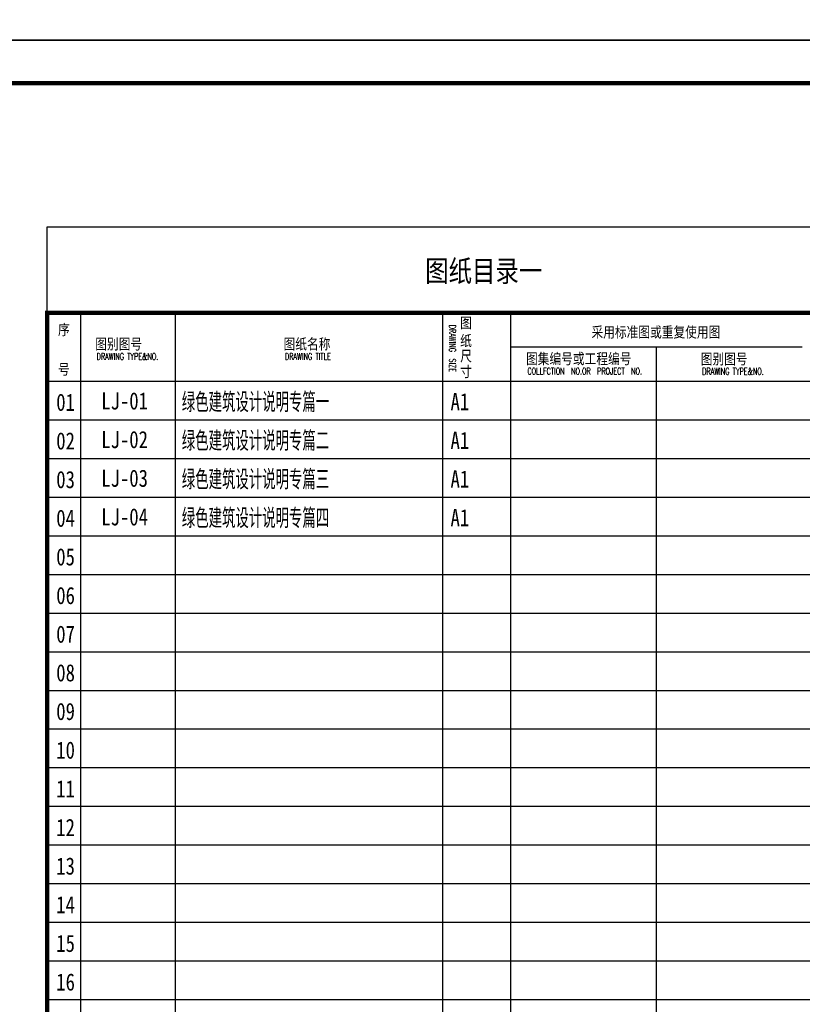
# Model space of a CAD drawing. Extents: x 1779708 to 7299578, y -1121471 to 88434.
# Tile 3 of 100: x 3861784 to 3880011, y -1065245 to -1042317. Entities that reach past the tile are written whole.
import ezdxf

# ---------------------------------------------------------------- set-up
doc = ezdxf.new("R2010")
doc.units = 0
doc.header["$LTSCALE"] = 1000
doc.header["$MEASUREMENT"] = 0
for name, color, linetype in [('PUB_TEXT', 7, 'CONTINUOUS'), ('PUB_TITLE', 4, 'CONTINUOUS'), ('通-图框－文字', 4, 'CONTINUOUS'), ('通－图框', 64, 'CONTINUOUS')]:
    doc.layers.add(name, color=color, linetype=linetype)
doc.styles.add('-宋体', font='simhei.ttf', dxfattribs={"width": 0.7})
doc.styles.add('dim_font', font='SIMPLEX.shx', dxfattribs={"width": 0.8})
doc.styles.add('SONGTI', font='txt', dxfattribs={"width": 0.8})

msp = doc.modelspace()

# ---------------------------------------------------------------- linework, layer by layer
at = {"layer": 'PUB_TITLE'}
for p, q in [((3862422.8, -1047142.1), (3882423.3, -1047142.1)), ((3862422.8, -1049142.1), (3862422.8, -1047142.1))]:
    msp.add_line(p, q, dxfattribs=at)
for points in [[(3833323.3, -1042792.1), (3892723.3, -1042792.1), (3892723.3, -1000792.1), (3833323.3, -1000792.1)], [(3833323.3, -1084792.1), (3892723.3, -1084792.1), (3892723.3, -1042792.1), (3833323.3, -1042792.1)]]:
    msp.add_lwpolyline(points, close=True, dxfattribs=at)
at = {"layer": 'PUB_TITLE', "const_width": 100}
msp.add_lwpolyline([(3835823.3, -1083792.1), (3891723.3, -1083792.1), (3891723.3, -1043792.1), (3835823.3, -1043792.1)], close=True, dxfattribs=at)
msp.add_lwpolyline([(3862422.8, -1049142.1), (3882423.3, -1049142.1), (3882423.3, -1081342.1), (3862422.8, -1081342.1), (3862422.8, -1049142.1)], dxfattribs=at)
at = {"layer": '通－图框', "linetype": 'Continuous'}
for p, q in [((3863201.7, -1049142.1), (3863201.7, -1081342.1)), ((3865401.7, -1049142.1), (3865401.7, -1081342.1)), ((3871635, -1049142.1), (3871635, -1081342.1)), ((3873211.2, -1049142.1), (3873211.2, -1081342.1)), ((3880011.4, -1049942.1), (3873211.2, -1049942.1)), ((3876611.3, -1049942.1), (3876611.3, -1081342.1)), ((3882423.3, -1050742.1), (3862422.8, -1050742.1)), ((3882423.3, -1051642.1), (3862422.8, -1051642.1)), ((3882423.3, -1052542.1), (3862422.8, -1052542.1)), ((3882423.3, -1053442.1), (3862422.8, -1053442.1)), ((3882423.3, -1054342.1), (3862422.8, -1054342.1)), ((3882423.3, -1055242.1), (3862422.8, -1055242.1)), ((3882423.3, -1056142.1), (3862422.8, -1056142.1)), ((3882423.3, -1057042.1), (3862422.8, -1057042.1)), ((3882423.3, -1057942.1), (3862422.8, -1057942.1)), ((3882423.3, -1058842.1), (3862422.8, -1058842.1)), ((3882423.3, -1059742.1), (3862422.8, -1059742.1)), ((3882423.3, -1060642.1), (3862422.8, -1060642.1)), ((3882423.3, -1061542.1), (3862422.8, -1061542.1)), ((3882423.3, -1062442.1), (3862422.8, -1062442.1)), ((3882423.3, -1063342.1), (3862422.8, -1063342.1)), ((3882423.3, -1064242.1), (3862422.8, -1064242.1)), ((3882423.3, -1065142.1), (3862422.8, -1065142.1))]:
    msp.add_line(p, q, dxfattribs=at)

# ---------------------------------------------------------------- texts
at = {"layer": 'PUB_TEXT', "style": 'SONGTI'}
for s, width, p in [('01', 0.8, (3862635.2, -1051425.6)), ('LJ-01', 0.8, (3863683.2, -1051394.4)), ('绿色建筑设计说明专篇一', 0.6, (3865559.8, -1051412.1)), ('A1', 0.8, (3871818.6, -1051412)), ('02', 0.8, (3862635.2, -1052325.6)), ('LJ-02', 0.8, (3863683.2, -1052294.4)), ('绿色建筑设计说明专篇二', 0.6, (3865559.8, -1052312.1)), ('A1', 0.8, (3871818.6, -1052312)), ('03', 0.8, (3862635.2, -1053225.6)), ('LJ-03', 0.8, (3863683.2, -1053194.4)), ('绿色建筑设计说明专篇三', 0.6, (3865559.8, -1053212.1)), ('A1', 0.8, (3871818.6, -1053212)), ('04', 0.8, (3862635.2, -1054125.6)), ('LJ-04', 0.8, (3863683.2, -1054094.4)), ('绿色建筑设计说明专篇四', 0.6, (3865559.8, -1054112.1)), ('A1', 0.8, (3871818.6, -1054112)), ('05', 0.8, (3862635.2, -1055025.6)), ('06', 0.8, (3862635.2, -1055925.6)), ('07', 0.8, (3862635.2, -1056825.6)), ('08', 0.8, (3862635.2, -1057725.6)), ('09', 0.8, (3862635.2, -1058625.6)), ('10', 0.8, (3862635.2, -1059525.6)), ('11', 0.8, (3862635.2, -1060425.6)), ('12', 0.8, (3862635.2, -1061325.6)), ('13', 0.8, (3862635.2, -1062225.6)), ('14', 0.8, (3862635.2, -1063125.6)), ('15', 0.8, (3862635.2, -1064025.6)), ('16', 0.8, (3862635.2, -1064925.6))]:
    msp.add_text(s, height=400, dxfattribs=dict(at, width=width)).set_placement(p)
at = {"layer": '通-图框－文字', "style": '-宋体', "width": 0.8}
for s, height, p in [('图纸目录一', 500, (3871227.8, -1048417.9)), ('序', 250, (3862676.6, -1049660.3)), ('图', 250, (3872042.5, -1049501.2)), ('纸', 250, (3872042.5, -1049918)), ('采用标准图或重复使用图', 250, (3875101.1, -1049717.1)), ('图别图号', 250, (3863543.6, -1049994.7)), ('图纸名称', 250, (3867928.7, -1049994.7)), ('尺', 250, (3872042.5, -1050274.4)), ('图集编号或工程编号', 250, (3873576.4, -1050336.8)), ('图别图号', 250, (3877645.9, -1050342.9)), ('号', 250, (3862676.6, -1050583.1)), ('寸', 250, (3872042.5, -1050637.4))]:
    msp.add_text(s, height=height, dxfattribs=at).set_placement(p)
at = {"layer": '通-图框－文字', "color": 4, "style": 'dim_font', "width": 0.65}
msp.add_text('DRAWING  SIZE', height=160, rotation=270, dxfattribs=at).set_placement((3871784.5, -1049421.1))
for s, p in [('DRAWING TYPE&NO.', (3863577, -1050239.7)), ('DRAWING TITLE', (3867962.1, -1050239.7)), ('COLLFCTION  NO.OR  PROJECT  NO.', (3873609.8, -1050581.7)), ('DRAWING TYPE&NO.', (3877679.3, -1050587.9))]:
    msp.add_text(s, height=160, dxfattribs=at).set_placement(p)

doc.saveas('drawing.dxf')
